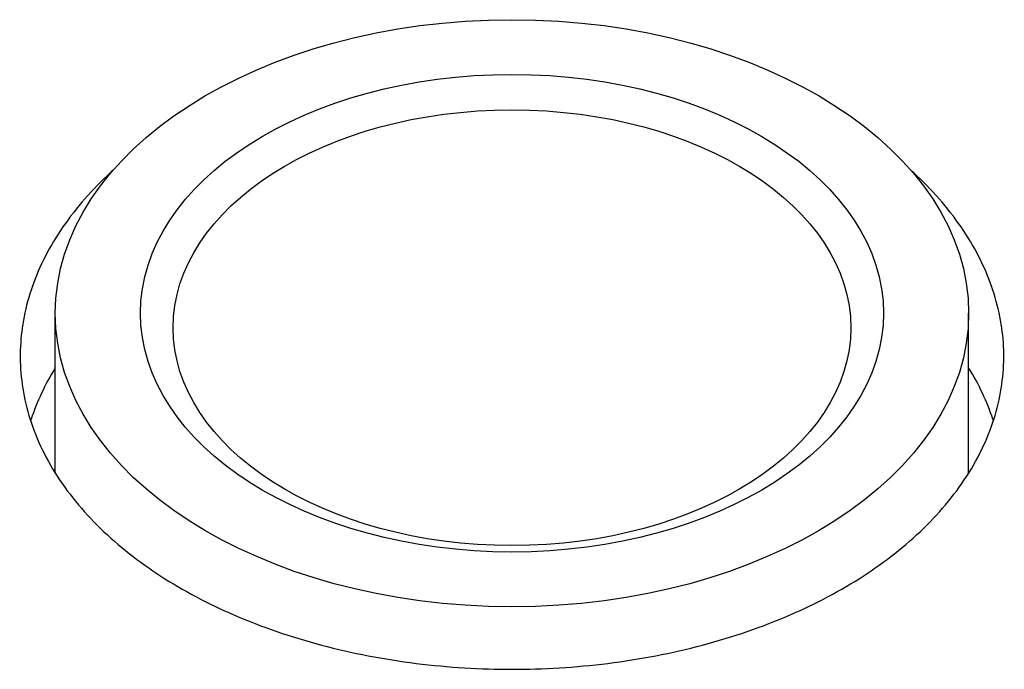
# Model space of a CAD drawing. Extents: x -89225 to 110569, y 13360 to 87647.
# Tile 18 of 256: x 7027 to 7062, y 19696 to 19719. Entities that reach past the tile are written whole.
import ezdxf

# ---------------------------------------------------------------- set-up
doc = ezdxf.new("R2010")
doc.units = 0
doc.layers.add('INSTALLATIE', color=6, linetype='Continuous')

msp = doc.modelspace()

# ---------------------------------------------------------------- linework, layer by layer
at = {"layer": 'INSTALLATIE'}
for p, q in [((7028.455, 19703.257), (7028.455, 19708.947)), ((7060.955, 19703.257), (7060.955, 19708.947))]:
    msp.add_line(p, q, dxfattribs=at)
for centre, major_axis in [((7044.705, 19708.947), (-16.25, 0)), ((7044.705, 19708.947), (-13.22, 0)), ((7044.705, 19708.433), (-12.059, 0))]:
    msp.add_ellipse(centre, major_axis=major_axis, ratio=0.642788, dxfattribs=at)
for points, knots in [([(7030.512, 19714.033), (7030.442, 19713.97), (7030.372, 19713.906), (7029.658, 19713.233), (7029.095, 19712.575), (7028.181, 19711.205), (7027.83, 19710.491), (7027.354, 19709.055), (7027.23, 19708.334), (7027.209, 19707.637), (7027.187, 19706.922), (7027.272, 19706.182), (7027.681, 19704.712), (7028.004, 19703.981), (7028.876, 19702.58), (7029.425, 19701.909), (7030.702, 19700.669), (7031.43, 19700.099), (7032.989, 19699.091), (7033.872, 19698.619), (7035.797, 19697.787), (7036.84, 19697.428), (7039.018, 19696.85), (7040.154, 19696.632), (7042.442, 19696.346), (7043.592, 19696.278), (7045.818, 19696.278), (7046.969, 19696.346), (7049.256, 19696.632), (7050.393, 19696.85), (7052.571, 19697.428), (7053.613, 19697.787), (7055.539, 19698.619), (7056.422, 19699.091), (7057.98, 19700.099), (7058.709, 19700.669), (7059.986, 19701.909), (7060.534, 19702.58), (7061.406, 19703.981), (7061.73, 19704.712), (7062.139, 19706.182), (7062.224, 19706.922), (7062.181, 19708.334), (7062.056, 19709.055), (7061.58, 19710.491), (7061.229, 19711.205), (7060.316, 19712.575), (7059.753, 19713.233), (7059.038, 19713.906), (7058.969, 19713.97), (7058.898, 19714.033)], [-1.01038, -1.01038, -1.01038, -1.01038, -0.975862, -0.975862, -0.650574, -0.650574, -0.325287, -0.325287, 0, 0, 0, 0.333935, 0.333935, 0.66787, 0.66787, 1.001805, 1.001805, 1.33574, 1.33574, 1.669675, 1.669675, 2.00361, 2.00361, 2.337545, 2.337545, 2.67148, 2.67148, 3.005416, 3.005416, 3.339351, 3.339351, 3.673286, 3.673286, 4.007221, 4.007221, 4.341156, 4.341156, 4.675091, 4.675091, 5.009026, 5.009026, 5.342961, 5.342961, 5.668248, 5.668248, 5.993535, 5.993535, 6.318823, 6.318823, 6.353341, 6.353341, 6.353341, 6.353341]), ([(7028.455, 19707.008), (7028.087, 19706.411), (7027.798, 19705.796), (7027.587, 19705.159), (7027.581, 19705.14), (7027.575, 19705.122)], [-0.6055739, -0.6055739, -0.6055739, -0.6055739, -0.3252627, -0.3252627, -0.3169266, -0.3169266, -0.3169266, -0.3169266]), ([(7061.836, 19705.122), (7061.83, 19705.14), (7061.824, 19705.159), (7061.613, 19705.796), (7061.324, 19706.411), (7060.955, 19707.008)], [-4.8872741, -4.8872741, -4.8872741, -4.8872741, -4.8789381, -4.8789381, -4.5986268, -4.5986268, -4.5986268, -4.5986268])]:
    msp.add_open_spline(points, degree=3, knots=knots, dxfattribs=at)

doc.saveas('drawing.dxf')
